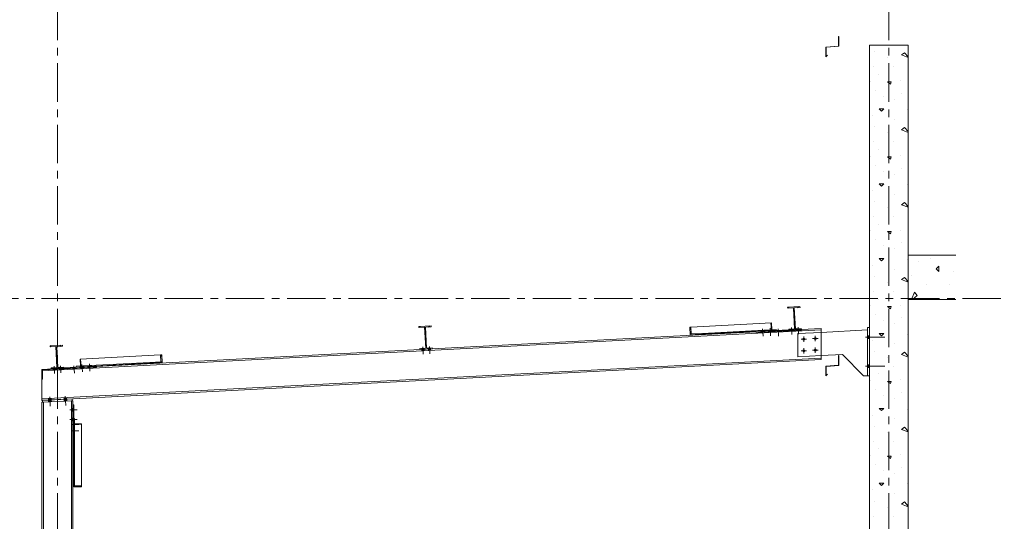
# Model space of a CAD drawing. Header units: millimetres. Extents: x 3 to 1173, y 5 to 825.
# Tile 19 of 22: x 662 to 865, y 582 to 686. Entities that reach past the tile are written whole.
import ezdxf

# ---------------------------------------------------------------- set-up
doc = ezdxf.new("R2010")
doc.units = ezdxf.units.MM
doc.linetypes.add('AXES', pattern=[12.7, 7.9375, -1.5875, 1.5875, -1.5875])
doc.linetypes.add('INTERROMPUX2', pattern=[9.525, 6.35, -3.175])
for name, color, linetype, lineweight in [('Boulon', 7, 'Continuous', 0), ('Classe 1', 7, 'Continuous', 0), ('Classe 2', 1, 'Continuous', 0), ('Classe 6', 2, 'Continuous', 0), ('Maillage', 1, 'Continuous', 0)]:
    doc.layers.add(name, color=color, linetype=linetype, lineweight=lineweight)

# ---------------------------------------------------------------- blocks, each defined once
blk = doc.blocks.new('*A8')
at = {"layer": 'Classe 6', "linetype": 'Continuous', "lineweight": 0}
for p, q in [((828.62, 613.68), (828.58, 613.68)), ((828.58, 613.68), (828.58, 613.68)), ((831.22, 615.15), (831.18, 615.15))]:
    blk.add_line(p, q, dxfattribs=at)
blk = doc.blocks.new('*A10')
at = {"layer": 'Classe 1', "linetype": 'Continuous', "lineweight": 0}
for p, q in [((838.66, 679.21), (838.66, 679.21)), ((844.24, 678.59), (844.86, 679.06)), ((845.58, 678.05), (844.24, 678.59)), ((844.86, 679.06), (845.58, 678.21)), ((841.3, 677.97), (841.3, 677.97)), ((838.35, 676.11), (838.35, 676.11)), ((839.44, 674.57), (839.44, 674.57)), ((842.54, 676.11), (842.54, 676.11)), ((837.74, 673.17), (837.74, 673.17)), ((842.07, 673.02), (841.3, 673.02)), ((841.3, 673.02), (841.92, 672.55)), ((841.92, 672.55), (842.07, 673.02)), ((844.08, 673.33), (844.08, 673.33)), ((838.82, 671.31), (838.82, 671.31)), ((844.24, 670.69), (844.24, 670.69)), ((840.52, 670.07), (840.52, 670.07)), ((842.84, 669.46), (842.84, 669.46)), ((840.52, 667.44), (839.59, 667.44)), ((839.59, 667.44), (840.06, 666.98)), ((840.06, 666.98), (840.52, 667.44)), ((845.48, 667.29), (845.48, 667.29)), ((838.2, 666.05), (838.2, 666.05)), ((842.84, 665.27), (842.84, 665.27)), ((838.66, 663.73), (838.66, 663.73)), ((841.3, 662.49), (841.3, 662.49)), ((844.24, 663.11), (844.86, 663.57)), ((845.58, 662.57), (844.24, 663.11)), ((844.86, 663.57), (845.58, 662.73)), ((838.35, 660.63), (838.35, 660.63)), ((842.54, 660.63), (842.54, 660.63)), ((839.44, 659.08), (839.44, 659.08)), ((837.74, 657.69), (837.74, 657.69)), ((842.07, 657.53), (841.3, 657.53)), ((841.3, 657.53), (841.92, 657.07)), ((841.92, 657.07), (842.07, 657.53)), ((844.08, 657.84), (844.08, 657.84)), ((838.82, 655.83), (838.82, 655.83)), ((840.52, 654.59), (840.52, 654.59)), ((842.84, 653.97), (842.84, 653.97)), ((844.24, 655.21), (844.24, 655.21)), ((840.52, 651.96), (839.59, 651.96)), ((839.59, 651.96), (840.06, 651.49)), ((840.06, 651.49), (840.52, 651.96)), ((838.2, 650.57), (838.2, 650.57)), ((845.48, 651.8), (845.48, 651.8)), ((838.66, 648.24), (838.66, 648.24)), ((842.84, 649.79), (842.84, 649.79)), ((844.24, 647.62), (844.86, 648.09)), ((844.86, 648.09), (845.58, 647.24)), ((841.3, 647), (841.3, 647)), ((845.58, 647.09), (844.24, 647.62)), ((838.35, 645.15), (838.35, 645.15)), ((842.54, 645.15), (842.54, 645.15)), ((837.74, 642.2), (837.74, 642.2)), ((839.44, 643.6), (839.44, 643.6)), ((842.07, 642.05), (841.3, 642.05)), ((841.3, 642.05), (841.92, 641.58)), ((841.92, 641.58), (842.07, 642.05)), ((844.08, 642.36), (844.08, 642.36)), ((838.82, 640.35), (838.82, 640.35)), ((844.24, 639.73), (844.24, 639.73)), ((840.52, 639.11), (840.52, 639.11)), ((842.84, 638.49), (842.84, 638.49)), ((840.52, 636.47), (839.59, 636.47)), ((839.59, 636.47), (840.06, 636.01)), ((840.06, 636.01), (840.52, 636.47)), ((845.48, 636.32), (845.48, 636.32)), ((838.2, 635.08), (838.2, 635.08)), ((842.84, 634.31), (842.84, 634.31)), ((838.66, 632.76), (838.66, 632.76)), ((841.3, 631.52), (841.3, 631.52)), ((844.24, 632.14), (844.86, 632.6)), ((845.58, 631.6), (844.24, 632.14)), ((844.86, 632.6), (845.58, 631.76)), ((838.35, 629.66), (838.35, 629.66)), ((842.54, 629.66), (842.54, 629.66)), ((839.44, 628.11), (839.44, 628.11)), ((837.74, 626.72), (837.74, 626.72)), ((842.07, 626.57), (841.3, 626.57)), ((841.3, 626.57), (841.92, 626.1)), ((841.92, 626.1), (842.07, 626.57)), ((844.08, 626.87), (844.08, 626.87)), ((838.82, 624.86), (838.82, 624.86)), ((840.52, 623.62), (840.52, 623.62)), ((844.24, 624.24), (844.24, 624.24)), ((842.84, 623), (842.84, 623)), ((838.2, 619.6), (838.2, 619.6)), ((840.52, 620.99), (839.59, 620.99)), ((839.59, 620.99), (840.06, 620.53)), ((840.06, 620.53), (840.52, 620.99)), ((845.48, 620.84), (845.48, 620.84)), ((838.66, 617.27), (838.66, 617.27)), ((842.84, 618.82), (842.84, 618.82)), ((841.3, 616.04), (841.3, 616.04)), ((844.24, 616.66), (844.86, 617.12)), ((845.58, 616.12), (844.24, 616.66)), ((844.86, 617.12), (845.58, 616.28)), ((838.35, 614.18), (838.35, 614.18)), ((842.54, 614.18), (842.54, 614.18)), ((837.74, 611.24), (837.74, 611.24)), ((839.44, 612.63), (839.44, 612.63)), ((844.08, 611.39), (844.08, 611.39)), ((838.82, 609.38), (838.82, 609.38)), ((842.07, 611.08), (841.3, 611.08)), ((841.3, 611.08), (841.92, 610.62)), ((841.92, 610.62), (842.07, 611.08)), ((840.52, 608.14), (840.52, 608.14)), ((842.84, 607.52), (842.84, 607.52)), ((844.24, 608.76), (844.24, 608.76)), ((840.52, 605.51), (839.59, 605.51)), ((839.59, 605.51), (840.06, 605.04)), ((840.06, 605.04), (840.52, 605.51)), ((845.48, 605.35), (845.48, 605.35)), ((838.2, 604.11), (838.2, 604.11)), ((842.84, 603.34), (842.84, 603.34)), ((838.66, 601.79), (838.66, 601.79)), ((844.24, 601.17), (844.86, 601.64)), ((845.58, 600.63), (844.24, 601.17)), ((844.86, 601.64), (845.58, 600.79)), ((841.3, 600.55), (841.3, 600.55)), ((838.35, 598.69), (838.35, 598.69)), ((839.44, 597.15), (839.44, 597.15)), ((842.54, 598.69), (842.54, 598.69)), ((837.74, 595.75), (837.74, 595.75)), ((842.07, 595.6), (841.3, 595.6)), ((841.3, 595.6), (841.92, 595.13)), ((841.92, 595.13), (842.07, 595.6)), ((844.08, 595.91), (844.08, 595.91)), ((838.82, 593.89), (838.82, 593.89)), ((844.24, 593.28), (844.24, 593.28)), ((840.52, 592.66), (840.52, 592.66)), ((842.84, 592.04), (842.84, 592.04)), ((840.52, 590.02), (839.59, 590.02)), ((839.59, 590.02), (840.06, 589.56)), ((840.06, 589.56), (840.52, 590.02)), ((845.48, 589.87), (845.48, 589.87)), ((838.2, 588.63), (838.2, 588.63)), ((842.84, 587.86), (842.84, 587.86)), ((838.66, 586.31), (838.66, 586.31)), ((841.3, 585.07), (841.3, 585.07)), ((844.24, 585.69), (844.86, 586.15)), ((845.58, 585.15), (844.24, 585.69)), ((844.86, 586.15), (845.58, 585.31)), ((838.35, 583.21), (838.35, 583.21)), ((842.54, 583.21), (842.54, 583.21))]:
    blk.add_line(p, q, dxfattribs=at)
blk = doc.blocks.new('*A11')
at = {"layer": 'Classe 2', "linetype": 'Continuous', "lineweight": 0}
for p, q in [((668.06, 618.21), (668.3, 618.48)), ((669.3, 617.46), (669.46, 617.64)), ((670.07, 618.32), (670.31, 618.58)), ((669.4, 615.45), (669.57, 615.63)), ((669.79, 613.75), (670.03, 614.01))]:
    blk.add_line(p, q, dxfattribs=at)
blk = doc.blocks.new('*A12')
at = {"layer": 'Classe 2', "linetype": 'Continuous', "lineweight": 0}
for p, q in [((820.66, 626.2), (820.89, 626.47)), ((820.66, 626.2), (820.66, 626.2)), ((821.89, 625.45), (822.05, 625.63)), ((822.66, 626.31), (822.9, 626.57)), ((821.99, 623.44), (822.16, 623.62)), ((822.38, 621.74), (822.62, 622.01))]:
    blk.add_line(p, q, dxfattribs=at)
blk = doc.blocks.new('*A13')
at = {"layer": 'Classe 2', "linetype": 'Continuous', "lineweight": 0}
for p, q in [((673.14, 590.69), (672.98, 590.53)), ((673.2, 589.49), (672.98, 589.28)), ((672.98, 589.28), (672.98, 589.28)), ((674.45, 589.49), (674.24, 589.28))]:
    blk.add_line(p, q, dxfattribs=at)
blk = doc.blocks.new('*A15')
at = {"layer": 'Classe 2', "linetype": 'Continuous', "lineweight": 0}
for p, q in [((800.68, 621.73), (800.41, 621.97)), ((800.48, 620.71), (800.48, 620.71)), ((800.48, 620.71), (800.48, 620.71)), ((801.73, 620.78), (801.57, 620.93)), ((802.99, 620.85), (802.82, 621))]:
    blk.add_line(p, q, dxfattribs=at)
blk = doc.blocks.new('*A18')
at = {"layer": 'Classe 2', "linetype": 'Continuous', "lineweight": 0}
for p, q in [((691.2, 616.22), (690.93, 616.46)), ((691.24, 614.99), (690.99, 615.21)), ((689.98, 614.93), (689.81, 615.08))]:
    blk.add_line(p, q, dxfattribs=at)
blk = doc.blocks.new('*A19')
at = {"layer": 'Classe 2', "linetype": 'Continuous', "lineweight": 0}
for p, q in [((667.55, 613.51), (667.43, 613.62)), ((669.12, 613.59), (669, 613.71)), ((670.7, 613.68), (670.57, 613.79)), ((666.5, 612.96), (666.38, 613.07))]:
    blk.add_line(p, q, dxfattribs=at)
blk = doc.blocks.new('*A20')
at = {"layer": 'Classe 1', "linetype": 'Continuous', "lineweight": 0}
for p, q in [((847.64, 635.97), (847.64, 635.97)), ((850.31, 636.5), (850.31, 636.5)), ((851.92, 634.9), (851.38, 634.37)), ((851.38, 634.37), (851.92, 633.83)), ((851.92, 633.83), (851.92, 634.9)), ((854.94, 633.83), (854.94, 633.83)), ((846.22, 632.94), (846.22, 632.94)), ((846.31, 628.02), (846.93, 629.56)), ((846.93, 629.56), (847.47, 628.85)), ((849.42, 631.16), (849.42, 631.16)), ((854.23, 631.16), (854.23, 631.16)), ((847.47, 628.85), (846.5, 628.02)), ((851.74, 628.14), (851.74, 628.14))]:
    blk.add_line(p, q, dxfattribs=at)
blk = doc.blocks.new('*A21')
at = {"layer": 'Classe 6', "linetype": 'Continuous', "lineweight": 0}
for p, q in [((831.22, 681.15), (831.18, 681.15)), ((828.62, 679.68), (828.58, 679.68)), ((828.58, 679.68), (828.58, 679.68))]:
    blk.add_line(p, q, dxfattribs=at)
blk = doc.blocks.new('*A22')
at = {"layer": 'Classe 2', "linetype": 'Continuous', "lineweight": 0}
for p, q in [((744.36, 622.21), (744.6, 622.47)), ((745.59, 621.45), (745.76, 621.64)), ((746.37, 622.31), (746.61, 622.58)), ((745.7, 619.44), (745.86, 619.63)), ((746.08, 617.74), (746.32, 618.01))]:
    blk.add_line(p, q, dxfattribs=at)
blk = doc.blocks.new('*A350')
at = {"layer": 'Maillage', "linetype": 'AXES', "lineweight": 0}
blk.add_line((640.9, 628.22), (865.48, 628.22), dxfattribs=at)
blk = doc.blocks.new('*A353')
at = {"layer": 'Maillage', "linetype": 'AXES', "lineweight": 0}
blk.add_line((669.58, 478.43), (669.58, 718.22), dxfattribs=at)
blk = doc.blocks.new('*A354')
at = {"layer": 'Maillage', "linetype": 'AXES', "lineweight": 0}
blk.add_line((841.58, 478.43), (841.58, 718.22), dxfattribs=at)
blk = doc.blocks.new('*A355')
at = {"layer": 'Classe 6', "linetype": 'Continuous', "lineweight": 0}
for p, q in [((831.18, 614.42), (831.18, 616.42)), ((831.18, 616.42), (831.22, 616.42)), ((831.22, 616.42), (831.22, 614.38)), ((828.58, 614.22), (831.18, 614.42)), ((828.58, 612.22), (828.58, 614.22)), ((831.22, 614.38), (828.62, 614.18)), ((828.62, 614.18), (828.62, 612.31)), ((828.92, 612.56), (828.58, 612.22)), ((828.62, 612.31), (828.89, 612.58)), ((828.89, 612.58), (828.92, 612.56))]:
    blk.add_line(p, q, dxfattribs=at)
blk = doc.blocks.new('*A357')
at = {"layer": 'Classe 1', "linetype": 'Continuous', "lineweight": 0}
for p, q in [((837.58, 500.22), (837.58, 680.62)), ((837.58, 680.62), (845.58, 680.62)), ((845.58, 680.62), (845.58, 500.22))]:
    blk.add_line(p, q, dxfattribs=at)
blk = doc.blocks.new('*A358')
at = {"layer": 'Classe 2', "linetype": 'Continuous', "lineweight": 0}
for p, q in [((668.05, 618.46), (670.61, 618.6)), ((668.06, 618.21), (668.05, 618.46)), ((669.25, 618.27), (668.06, 618.21)), ((669.48, 613.98), (669.25, 618.27)), ((670.62, 618.35), (669.43, 618.28)), ((669.43, 618.28), (669.66, 613.99)), ((670.61, 618.6), (670.62, 618.35)), ((668.29, 613.92), (669.48, 613.98)), ((668.3, 613.67), (668.29, 613.92)), ((670.86, 613.8), (668.3, 613.67)), ((669.66, 613.99), (670.85, 614.06)), ((670.85, 614.06), (670.86, 613.8))]:
    blk.add_line(p, q, dxfattribs=at)
blk = doc.blocks.new('*A359')
at = {"layer": 'Classe 2', "linetype": 'Continuous', "lineweight": 0}
for p, q in [((820.64, 626.46), (823.2, 626.59)), ((820.66, 626.2), (820.64, 626.46)), ((821.85, 626.27), (820.66, 626.2)), ((822.07, 621.98), (821.85, 626.27)), ((823.21, 626.34), (822.02, 626.28)), ((822.02, 626.28), (822.25, 621.99)), ((823.2, 626.59), (823.21, 626.34)), ((820.88, 621.91), (822.07, 621.98)), ((820.89, 621.66), (820.88, 621.91)), ((823.45, 621.8), (820.89, 621.66)), ((822.25, 621.99), (823.44, 622.05)), ((823.44, 622.05), (823.45, 621.8))]:
    blk.add_line(p, q, dxfattribs=at)
blk = doc.blocks.new('*A360')
at = {"layer": 'Classe 2', "linetype": 'Continuous', "lineweight": 0}
for p, q in [((672.98, 603.41), (673.14, 603.41)), ((673.14, 603.41), (673.14, 591.42)), ((673.14, 602.33), (674.58, 602.33)), ((674.58, 602.33), (674.58, 589.49)), ((672.98, 600.74), (672.98, 591.42)), ((672.98, 589.28), (672.98, 591.42)), ((673.14, 591.42), (672.98, 591.42)), ((673.14, 589.49), (673.14, 591.42)), ((674.58, 589.28), (672.98, 589.28)), ((674.58, 589.49), (673.14, 589.49)), ((674.58, 589.28), (674.58, 589.49))]:
    blk.add_line(p, q, dxfattribs=at)
at = {"layer": 'Classe 2', "linetype": 'INTERROMPUX2', "lineweight": 0}
for p, q in [((672.98, 603.41), (672.98, 600.74)), ((672.98, 602.22), (674.58, 602.22)), ((672.98, 591.42), (672.98, 589.28)), ((673.14, 591.42), (673.14, 589.49)), ((674.58, 589.49), (674.58, 589.28))]:
    blk.add_line(p, q, dxfattribs=at)
blk = doc.blocks.new('*A362')
at = {"layer": 'Classe 2', "linetype": 'INTERROMPUX2', "lineweight": 0}
for p, q in [((800.65, 622.32), (800.39, 622.31)), ((817.28, 621.59), (817.19, 623.19)), ((800.48, 620.71), (803.01, 620.85)), ((803.01, 621.01), (800.72, 620.89))]:
    blk.add_line(p, q, dxfattribs=at)
at = {"layer": 'Classe 2', "linetype": 'Continuous', "lineweight": 0}
for p, q in [((800.65, 622.32), (800.39, 622.31)), ((800.48, 620.71), (800.39, 622.31)), ((817.29, 623.2), (800.65, 622.32)), ((800.72, 620.89), (800.65, 622.32)), ((818.28, 621.81), (803.01, 621.01)), ((818.28, 621.65), (803.01, 620.85)), ((817.37, 621.76), (817.29, 623.2)), ((818.28, 621.81), (818.28, 621.65)), ((803.01, 620.85), (800.48, 620.71)), ((803.01, 621.01), (800.72, 620.89)), ((803.01, 620.85), (803.01, 621.01))]:
    blk.add_line(p, q, dxfattribs=at)
blk = doc.blocks.new('*A365')
at = {"layer": 'Classe 2', "linetype": 'Continuous', "lineweight": 0}
for p, q in [((674.28, 615.71), (690.92, 616.58)), ((674.35, 614.27), (674.28, 615.71)), ((690.92, 616.58), (691.18, 616.59)), ((690.92, 616.58), (691, 615.14)), ((691.26, 614.99), (691.18, 616.59)), ((673.45, 614.22), (688.72, 615.02)), ((673.45, 614.06), (688.72, 614.86)), ((673.45, 614.06), (673.45, 614.22)), ((691, 615.14), (688.72, 615.02)), ((688.72, 615.02), (688.72, 614.86)), ((688.72, 614.86), (691.26, 614.99))]:
    blk.add_line(p, q, dxfattribs=at)
at = {"layer": 'Classe 2', "linetype": 'INTERROMPUX2', "lineweight": 0}
for p, q in [((674.46, 614.11), (674.38, 615.71)), ((690.92, 616.58), (691.18, 616.59)), ((688.72, 615.02), (691, 615.14)), ((688.72, 614.86), (691.26, 614.99))]:
    blk.add_line(p, q, dxfattribs=at)
blk = doc.blocks.new('*A366')
at = {"layer": 'Classe 2', "linetype": 'INTERROMPUX2', "lineweight": 0}
for p, q in [((670.97, 613.81), (666.38, 613.57)), ((666.38, 613.57), (666.38, 611.57)), ((670.98, 613.69), (666.5, 613.46)), ((666.5, 613.46), (666.5, 611.57)), ((670.98, 613.69), (670.97, 613.81)), ((666.38, 611.57), (666.5, 611.57))]:
    blk.add_line(p, q, dxfattribs=at)
at = {"layer": 'Classe 2', "linetype": 'Continuous', "lineweight": 0}
for p, q in [((670.97, 613.81), (666.38, 613.57)), ((666.38, 613.57), (666.38, 611.57)), ((666.5, 613.46), (670.98, 613.69)), ((666.5, 611.57), (666.5, 613.46)), ((670.98, 613.69), (670.97, 613.81)), ((666.38, 611.57), (666.5, 611.57))]:
    blk.add_line(p, q, dxfattribs=at)
blk = doc.blocks.new('*A367')
at = {"layer": 'Boulon'}
for points in [[(668.66, 613.69), (668.65, 613.94), (669.13, 613.97), (669.14, 613.71)], [(668.67, 613.57), (668.66, 613.69), (669.14, 613.71), (669.15, 613.59)], [(670.02, 613.76), (670.01, 614.01), (670.49, 614.04), (670.5, 613.79)], [(670.03, 613.64), (670.02, 613.76), (670.5, 613.79), (670.51, 613.67)]]:
    blk.add_hatch(color=256, dxfattribs=at).paths.add_polyline_path(points, flags=17)
at = {"layer": 'Boulon', "linetype": 'Continuous', "lineweight": 0}
for p, q in [((668.65, 613.94), (668.66, 613.69)), ((668.66, 613.69), (668.67, 613.57)), ((668.87, 614.25), (668.95, 612.75)), ((669.13, 613.97), (669.14, 613.71)), ((669.14, 613.71), (669.15, 613.59)), ((670.01, 614.01), (670.02, 613.76)), ((670.02, 613.76), (670.03, 613.64)), ((670.23, 614.32), (670.31, 612.83)), ((670.49, 614.04), (670.5, 613.79)), ((670.5, 613.79), (670.51, 613.67))]:
    blk.add_line(p, q, dxfattribs=at)
blk = doc.blocks.new('*A368')
at = {"layer": 'Classe 1', "linetype": 'Continuous', "lineweight": 0}
for p, q in [((845.58, 637.22), (855.48, 637.22)), ((845.58, 628.02), (845.58, 637.22)), ((855.48, 628.02), (845.58, 628.02))]:
    blk.add_line(p, q, dxfattribs=at)
blk = doc.blocks.new('*A369')
at = {"layer": 'Classe 2', "linetype": 'Continuous', "lineweight": 0}
for p, q in [((666.5, 613.28), (827.58, 621.72)), ((827.58, 622.01), (823.53, 621.8)), ((827.58, 622.01), (827.58, 621.72)), ((827.58, 615.9), (827.58, 621.72)), ((814.11, 621.31), (747.15, 617.8)), ((677.64, 614.16), (744.6, 617.67)), ((666.38, 607.46), (827.58, 615.9)), ((666.38, 607.16), (827.58, 615.6)), ((827.58, 615.9), (827.58, 615.6)), ((666.38, 611.57), (666.38, 607.16))]:
    blk.add_line(p, q, dxfattribs=at)
at = {"layer": 'Classe 2', "linetype": 'INTERROMPUX2', "lineweight": 0}
for p, q in [((823.53, 621.8), (814.11, 621.31)), ((747.15, 617.8), (744.6, 617.67)), ((666.38, 613.57), (677.64, 614.16)), ((666.38, 611.57), (666.38, 613.57)), ((666.38, 613.27), (666.5, 613.28))]:
    blk.add_line(p, q, dxfattribs=at)
blk = doc.blocks.new('*A370')
at = {"layer": 'Classe 2', "linetype": 'Continuous', "lineweight": 0}
for p, q in [((837.18, 621.72), (827.58, 621.21)), ((831.98, 616.64), (827.58, 616.41)), ((831.98, 616.64), (836.38, 612.22)), ((836.38, 612.22), (837.18, 612.22))]:
    blk.add_line(p, q, dxfattribs=at)
at = {"layer": 'Classe 2', "linetype": 'INTERROMPUX2', "lineweight": 0}
for p, q in [((837.18, 612.22), (837.18, 621.72)), ((827.58, 621.21), (822.78, 620.96)), ((822.78, 620.96), (822.78, 616.15)), ((822.78, 616.15), (827.58, 616.41))]:
    blk.add_line(p, q, dxfattribs=at)
blk = doc.blocks.new('*A371')
at = {"layer": 'Classe 2', "linetype": 'Continuous', "lineweight": 0}
for p, q in [((837.58, 622.22), (837.18, 622.22)), ((837.18, 622.22), (837.18, 612.22)), ((837.18, 612.22), (837.58, 612.22))]:
    blk.add_line(p, q, dxfattribs=at)
at = {"layer": 'Classe 2', "linetype": 'INTERROMPUX2', "lineweight": 0}
blk.add_line((837.58, 622.22), (837.58, 612.22), dxfattribs=at)
blk = doc.blocks.new('*A372')
at = {"layer": 'Boulon'}
blk.add_hatch(color=256, dxfattribs=at).paths.add_polyline_path([(823.7, 617.43), (823.7, 617.45), (823.7, 617.46), (823.71, 617.47), (823.71, 617.49), (823.71, 617.5), (823.72, 617.51), (823.72, 617.53), (823.73, 617.54), (823.73, 617.55), (823.74, 617.56), (823.75, 617.57), (823.76, 617.59), (823.76, 617.6), (823.77, 617.61), (823.78, 617.62), (823.79, 617.63), (823.8, 617.64), (823.81, 617.64), (823.82, 617.65), (823.84, 617.66), (823.85, 617.67), (823.86, 617.67), (823.87, 617.68), (823.89, 617.68), (823.9, 617.69), (823.91, 617.69), (823.93, 617.69), (823.94, 617.7), (823.95, 617.7), (823.97, 617.7), (823.98, 617.7), (823.99, 617.7), (824.01, 617.7), (824.02, 617.7), (824.03, 617.69), (824.05, 617.69), (824.06, 617.69), (824.07, 617.68), (824.09, 617.68), (824.1, 617.67), (824.11, 617.67), (824.12, 617.66), (824.14, 617.65), (824.15, 617.64), (824.16, 617.64), (824.17, 617.63), (824.18, 617.62), (824.19, 617.61), (824.2, 617.6), (824.21, 617.59), (824.21, 617.57), (824.22, 617.56), (824.23, 617.55), (824.23, 617.54), (824.24, 617.53), (824.24, 617.51), (824.25, 617.5), (824.25, 617.49), (824.25, 617.47), (824.26, 617.46), (824.26, 617.45), (824.26, 617.43), (824.26, 617.42), (824.26, 617.4), (824.26, 617.39), (824.26, 617.38), (824.25, 617.36), (824.25, 617.35), (824.25, 617.34), (824.24, 617.32), (824.24, 617.31), (824.23, 617.3), (824.23, 617.29), (824.22, 617.27), (824.21, 617.26), (824.21, 617.25), (824.2, 617.24), (824.19, 617.23), (824.18, 617.22), (824.17, 617.21), (824.16, 617.2), (824.15, 617.19), (824.14, 617.19), (824.12, 617.18), (824.11, 617.17), (824.1, 617.17), (824.09, 617.16), (824.07, 617.16), (824.06, 617.15), (824.05, 617.15), (824.03, 617.14), (824.02, 617.14), (824.01, 617.14), (823.99, 617.14), (823.98, 617.14), (823.97, 617.14), (823.95, 617.14), (823.94, 617.14), (823.93, 617.14), (823.91, 617.15), (823.9, 617.15), (823.89, 617.16), (823.87, 617.16), (823.86, 617.17), (823.85, 617.17), (823.84, 617.18), (823.82, 617.19), (823.81, 617.19), (823.8, 617.2), (823.79, 617.21), (823.78, 617.22), (823.77, 617.23), (823.76, 617.24), (823.76, 617.25), (823.75, 617.26), (823.74, 617.27), (823.73, 617.29), (823.73, 617.3), (823.72, 617.31), (823.72, 617.32), (823.71, 617.34), (823.71, 617.35), (823.71, 617.36), (823.7, 617.38), (823.7, 617.39), (823.7, 617.4), (823.7, 617.42)], flags=17)
at = {"layer": 'Boulon', "linetype": 'Continuous', "lineweight": 0}
for p, q in [((823.42, 617.42), (824.54, 617.42)), ((823.98, 616.86), (823.98, 617.98))]:
    blk.add_line(p, q, dxfattribs=at)
blk = doc.blocks.new('*A373')
at = {"layer": 'Boulon'}
blk.add_hatch(color=256, dxfattribs=at).paths.add_polyline_path([(826.1, 617.56), (826.1, 617.57), (826.1, 617.59), (826.11, 617.6), (826.11, 617.61), (826.11, 617.63), (826.12, 617.64), (826.12, 617.65), (826.13, 617.66), (826.13, 617.68), (826.14, 617.69), (826.15, 617.7), (826.16, 617.71), (826.16, 617.72), (826.17, 617.73), (826.18, 617.74), (826.19, 617.75), (826.2, 617.76), (826.21, 617.77), (826.22, 617.78), (826.24, 617.78), (826.25, 617.79), (826.26, 617.8), (826.27, 617.8), (826.29, 617.81), (826.3, 617.81), (826.31, 617.82), (826.33, 617.82), (826.34, 617.82), (826.35, 617.82), (826.37, 617.82), (826.38, 617.82), (826.39, 617.82), (826.41, 617.82), (826.42, 617.82), (826.43, 617.82), (826.45, 617.82), (826.46, 617.81), (826.47, 617.81), (826.49, 617.8), (826.5, 617.8), (826.51, 617.79), (826.52, 617.78), (826.54, 617.78), (826.55, 617.77), (826.56, 617.76), (826.57, 617.75), (826.58, 617.74), (826.59, 617.73), (826.6, 617.72), (826.61, 617.71), (826.61, 617.7), (826.62, 617.69), (826.63, 617.68), (826.63, 617.66), (826.64, 617.65), (826.64, 617.64), (826.65, 617.63), (826.65, 617.61), (826.65, 617.6), (826.66, 617.59), (826.66, 617.57), (826.66, 617.56), (826.66, 617.54), (826.66, 617.53), (826.66, 617.52), (826.66, 617.5), (826.65, 617.49), (826.65, 617.48), (826.65, 617.46), (826.64, 617.45), (826.64, 617.44), (826.63, 617.42), (826.63, 617.41), (826.62, 617.4), (826.61, 617.39), (826.61, 617.38), (826.6, 617.37), (826.59, 617.36), (826.58, 617.35), (826.57, 617.34), (826.56, 617.33), (826.55, 617.32), (826.54, 617.31), (826.52, 617.3), (826.51, 617.3), (826.5, 617.29), (826.49, 617.29), (826.47, 617.28), (826.46, 617.28), (826.45, 617.27), (826.43, 617.27), (826.42, 617.27), (826.41, 617.27), (826.39, 617.26), (826.38, 617.26), (826.37, 617.26), (826.35, 617.27), (826.34, 617.27), (826.33, 617.27), (826.31, 617.27), (826.3, 617.28), (826.29, 617.28), (826.27, 617.29), (826.26, 617.29), (826.25, 617.3), (826.24, 617.3), (826.22, 617.31), (826.21, 617.32), (826.2, 617.33), (826.19, 617.34), (826.18, 617.35), (826.17, 617.36), (826.16, 617.37), (826.16, 617.38), (826.15, 617.39), (826.14, 617.4), (826.13, 617.41), (826.13, 617.42), (826.12, 617.44), (826.12, 617.45), (826.11, 617.46), (826.11, 617.48), (826.11, 617.49), (826.1, 617.5), (826.1, 617.52), (826.1, 617.53), (826.1, 617.54)], flags=17)
at = {"layer": 'Boulon', "linetype": 'Continuous', "lineweight": 0}
for p, q in [((825.82, 617.54), (826.94, 617.54)), ((826.38, 616.98), (826.38, 618.1))]:
    blk.add_line(p, q, dxfattribs=at)
blk = doc.blocks.new('*A374')
at = {"layer": 'Boulon'}
blk.add_hatch(color=256, dxfattribs=at).paths.add_polyline_path([(826.66, 619.93), (826.66, 619.92), (826.66, 619.91), (826.65, 619.89), (826.65, 619.88), (826.65, 619.87), (826.64, 619.85), (826.64, 619.84), (826.63, 619.83), (826.63, 619.82), (826.62, 619.8), (826.61, 619.79), (826.61, 619.78), (826.6, 619.77), (826.59, 619.76), (826.58, 619.75), (826.57, 619.74), (826.56, 619.73), (826.55, 619.72), (826.54, 619.71), (826.52, 619.71), (826.51, 619.7), (826.5, 619.69), (826.49, 619.69), (826.47, 619.68), (826.46, 619.68), (826.45, 619.68), (826.43, 619.67), (826.42, 619.67), (826.41, 619.67), (826.39, 619.67), (826.38, 619.67), (826.37, 619.67), (826.35, 619.67), (826.34, 619.67), (826.33, 619.67), (826.31, 619.68), (826.3, 619.68), (826.29, 619.68), (826.27, 619.69), (826.26, 619.69), (826.25, 619.7), (826.24, 619.71), (826.22, 619.71), (826.21, 619.72), (826.2, 619.73), (826.19, 619.74), (826.18, 619.75), (826.17, 619.76), (826.16, 619.77), (826.16, 619.78), (826.15, 619.79), (826.14, 619.8), (826.13, 619.82), (826.13, 619.83), (826.12, 619.84), (826.12, 619.85), (826.11, 619.87), (826.11, 619.88), (826.11, 619.89), (826.1, 619.91), (826.1, 619.92), (826.1, 619.93), (826.1, 619.95), (826.1, 619.96), (826.1, 619.98), (826.1, 619.99), (826.11, 620), (826.11, 620.02), (826.11, 620.03), (826.12, 620.04), (826.12, 620.05), (826.13, 620.07), (826.13, 620.08), (826.14, 620.09), (826.15, 620.1), (826.16, 620.11), (826.16, 620.13), (826.17, 620.14), (826.18, 620.15), (826.19, 620.16), (826.2, 620.16), (826.21, 620.17), (826.22, 620.18), (826.24, 620.19), (826.25, 620.19), (826.26, 620.2), (826.27, 620.21), (826.29, 620.21), (826.3, 620.22), (826.31, 620.22), (826.33, 620.22), (826.34, 620.22), (826.35, 620.23), (826.37, 620.23), (826.38, 620.23), (826.39, 620.23), (826.41, 620.23), (826.42, 620.22), (826.43, 620.22), (826.45, 620.22), (826.46, 620.22), (826.47, 620.21), (826.49, 620.21), (826.5, 620.2), (826.51, 620.19), (826.52, 620.19), (826.54, 620.18), (826.55, 620.17), (826.56, 620.16), (826.57, 620.16), (826.58, 620.15), (826.59, 620.14), (826.6, 620.13), (826.61, 620.11), (826.61, 620.1), (826.62, 620.09), (826.63, 620.08), (826.63, 620.07), (826.64, 620.05), (826.64, 620.04), (826.65, 620.03), (826.65, 620.02), (826.65, 620), (826.66, 619.99), (826.66, 619.98), (826.66, 619.96), (826.66, 619.95)], flags=17)
at = {"layer": 'Boulon', "linetype": 'Continuous', "lineweight": 0}
for p, q in [((826.94, 619.95), (825.82, 619.95)), ((826.38, 620.51), (826.38, 619.39))]:
    blk.add_line(p, q, dxfattribs=at)
blk = doc.blocks.new('*A375')
at = {"layer": 'Boulon'}
blk.add_hatch(color=256, dxfattribs=at).paths.add_polyline_path([(824.26, 619.81), (824.26, 619.79), (824.26, 619.78), (824.25, 619.77), (824.25, 619.75), (824.25, 619.74), (824.24, 619.73), (824.24, 619.71), (824.23, 619.7), (824.23, 619.69), (824.22, 619.68), (824.21, 619.67), (824.21, 619.66), (824.2, 619.64), (824.19, 619.63), (824.18, 619.62), (824.17, 619.61), (824.16, 619.61), (824.15, 619.6), (824.14, 619.59), (824.12, 619.58), (824.11, 619.58), (824.1, 619.57), (824.09, 619.56), (824.07, 619.56), (824.06, 619.55), (824.05, 619.55), (824.03, 619.55), (824.02, 619.55), (824.01, 619.54), (823.99, 619.54), (823.98, 619.54), (823.97, 619.54), (823.95, 619.54), (823.94, 619.55), (823.93, 619.55), (823.91, 619.55), (823.9, 619.55), (823.89, 619.56), (823.87, 619.56), (823.86, 619.57), (823.85, 619.58), (823.84, 619.58), (823.82, 619.59), (823.81, 619.6), (823.8, 619.61), (823.79, 619.61), (823.78, 619.62), (823.77, 619.63), (823.76, 619.64), (823.76, 619.66), (823.75, 619.67), (823.74, 619.68), (823.73, 619.69), (823.73, 619.7), (823.72, 619.71), (823.72, 619.73), (823.71, 619.74), (823.71, 619.75), (823.71, 619.77), (823.7, 619.78), (823.7, 619.79), (823.7, 619.81), (823.7, 619.82), (823.7, 619.84), (823.7, 619.85), (823.7, 619.86), (823.71, 619.88), (823.71, 619.89), (823.71, 619.9), (823.72, 619.92), (823.72, 619.93), (823.73, 619.94), (823.73, 619.95), (823.74, 619.97), (823.75, 619.98), (823.76, 619.99), (823.76, 620), (823.77, 620.01), (823.78, 620.02), (823.79, 620.03), (823.8, 620.04), (823.81, 620.05), (823.82, 620.05), (823.84, 620.06), (823.85, 620.07), (823.86, 620.08), (823.87, 620.08), (823.89, 620.09), (823.9, 620.09), (823.91, 620.09), (823.93, 620.1), (823.94, 620.1), (823.95, 620.1), (823.97, 620.1), (823.98, 620.1), (823.99, 620.1), (824.01, 620.1), (824.02, 620.1), (824.03, 620.1), (824.05, 620.09), (824.06, 620.09), (824.07, 620.09), (824.09, 620.08), (824.1, 620.08), (824.11, 620.07), (824.12, 620.06), (824.14, 620.05), (824.15, 620.05), (824.16, 620.04), (824.17, 620.03), (824.18, 620.02), (824.19, 620.01), (824.2, 620), (824.21, 619.99), (824.21, 619.98), (824.22, 619.97), (824.23, 619.95), (824.23, 619.94), (824.24, 619.93), (824.24, 619.92), (824.25, 619.9), (824.25, 619.89), (824.25, 619.88), (824.26, 619.86), (824.26, 619.85), (824.26, 619.84), (824.26, 619.82)], flags=17)
at = {"layer": 'Boulon', "linetype": 'Continuous', "lineweight": 0}
for p, q in [((824.54, 619.82), (823.42, 619.82)), ((823.98, 620.38), (823.98, 619.26))]:
    blk.add_line(p, q, dxfattribs=at)
blk = doc.blocks.new('*A376')
at = {"layer": 'Boulon'}
for points in [[(744.96, 617.69), (744.94, 617.94), (745.42, 617.96), (745.44, 617.71)], [(744.96, 617.69), (744.94, 617.94), (745.42, 617.96), (745.44, 617.71)], [(744.97, 617.39), (744.96, 617.69), (745.44, 617.71), (745.45, 617.41)], [(744.97, 617.39), (744.96, 617.69), (745.44, 617.71), (745.45, 617.41)], [(746.32, 617.76), (746.3, 618.01), (746.78, 618.03), (746.79, 617.78)], [(746.32, 617.76), (746.3, 618.01), (746.78, 618.03), (746.79, 617.78)], [(746.33, 617.46), (746.32, 617.76), (746.79, 617.78), (746.81, 617.49)], [(746.33, 617.46), (746.32, 617.76), (746.79, 617.78), (746.81, 617.49)]]:
    blk.add_hatch(color=256, dxfattribs=at).paths.add_polyline_path(points, flags=17)
at = {"layer": 'Boulon', "linetype": 'Continuous', "lineweight": 0}
for p, q in [((744.94, 617.94), (744.96, 617.69)), ((744.94, 617.94), (744.96, 617.69)), ((744.96, 617.69), (744.97, 617.39)), ((744.96, 617.69), (744.97, 617.39)), ((745.17, 618.25), (745.25, 616.75)), ((745.17, 618.25), (745.25, 616.75)), ((745.42, 617.96), (745.44, 617.71)), ((745.42, 617.96), (745.44, 617.71)), ((745.44, 617.71), (745.45, 617.41)), ((745.44, 617.71), (745.45, 617.41)), ((746.3, 618.01), (746.32, 617.76)), ((746.3, 618.01), (746.32, 617.76)), ((746.32, 617.76), (746.33, 617.46)), ((746.32, 617.76), (746.33, 617.46)), ((746.53, 618.32), (746.6, 616.82)), ((746.53, 618.32), (746.6, 616.82)), ((746.78, 618.03), (746.79, 617.78)), ((746.78, 618.03), (746.79, 617.78)), ((746.79, 617.78), (746.81, 617.49)), ((746.79, 617.78), (746.81, 617.49))]:
    blk.add_line(p, q, dxfattribs=at)
blk = doc.blocks.new('*A377')
at = {"layer": 'Boulon'}
for points in [[(837.58, 619.94), (837.18, 619.94), (837.18, 620.5), (837.58, 620.5)], [(837.58, 613.94), (837.18, 613.94), (837.18, 614.5), (837.58, 614.5)]]:
    blk.add_hatch(color=256, dxfattribs=at).paths.add_polyline_path(points, flags=17)
at = {"layer": 'Boulon', "linetype": 'Continuous', "lineweight": 0}
for p, q in [((836.75, 620.22), (840.75, 620.22)), ((837.18, 620.5), (837.58, 620.5)), ((837.18, 619.94), (837.58, 619.94)), ((836.75, 614.22), (840.75, 614.22)), ((837.18, 614.5), (837.58, 614.5)), ((837.18, 613.94), (837.58, 613.94))]:
    blk.add_line(p, q, dxfattribs=at)
at = {"layer": 'Boulon', "linetype": 'INTERROMPUX2', "lineweight": 0}
for p, q in [((836.75, 620.22), (840.75, 620.22)), ((837.18, 620.5), (837.58, 620.5)), ((837.18, 619.94), (837.58, 619.94)), ((836.75, 614.22), (840.75, 614.22)), ((837.18, 614.5), (837.58, 614.5)), ((837.18, 613.94), (837.58, 613.94))]:
    blk.add_line(p, q, dxfattribs=at)
blk = doc.blocks.new('*A378')
at = {"layer": 'Boulon'}
for points in [[(818.97, 621.66), (818.98, 621.46), (818.5, 621.44), (818.49, 621.64)], [(818.97, 621.66), (818.98, 621.46), (818.5, 621.44), (818.49, 621.64)], [(818.97, 621.56), (818.99, 621.27), (818.51, 621.24), (818.49, 621.54)], [(818.97, 621.56), (818.99, 621.27), (818.51, 621.24), (818.49, 621.54)]]:
    blk.add_hatch(color=256, dxfattribs=at).paths.add_polyline_path(points, flags=17)
at = {"layer": 'Boulon', "linetype": 'Continuous', "lineweight": 0}
for p, q in [((818.49, 621.64), (818.5, 621.44)), ((818.49, 621.64), (818.5, 621.44)), ((818.49, 621.54), (818.51, 621.24)), ((818.49, 621.54), (818.51, 621.24)), ((818.71, 621.95), (818.79, 620.45)), ((818.71, 621.95), (818.79, 620.45)), ((818.97, 621.66), (818.98, 621.46)), ((818.97, 621.66), (818.98, 621.46)), ((818.97, 621.56), (818.99, 621.27)), ((818.97, 621.56), (818.99, 621.27))]:
    blk.add_line(p, q, dxfattribs=at)
blk = doc.blocks.new('*A379')
at = {"layer": 'Classe 2', "linetype": 'Continuous', "lineweight": 0}
for p, q in [((820.89, 621.76), (814.1, 621.41)), ((814.1, 621.41), (814.11, 621.21)), ((814.11, 621.21), (823.53, 621.7)), ((815.37, 621.27), (815.36, 621.47)), ((823.52, 621.9), (823.44, 621.9)), ((823.52, 621.9), (823.53, 621.7))]:
    blk.add_line(p, q, dxfattribs=at)
at = {"layer": 'Classe 2', "linetype": 'INTERROMPUX2', "lineweight": 0}
for p, q in [((817.54, 621.39), (817.53, 621.59)), ((823.44, 621.9), (820.89, 621.76))]:
    blk.add_line(p, q, dxfattribs=at)
blk = doc.blocks.new('*A380')
at = {"layer": 'Boulon'}
for points in [[(821.25, 621.68), (821.24, 621.93), (821.72, 621.96), (821.73, 621.71)], [(821.25, 621.68), (821.24, 621.93), (821.72, 621.96), (821.73, 621.71)], [(821.26, 621.58), (821.25, 621.78), (821.73, 621.81), (821.74, 621.61)], [(821.26, 621.58), (821.25, 621.78), (821.73, 621.81), (821.74, 621.61)], [(821.27, 621.39), (821.25, 621.68), (821.73, 621.71), (821.75, 621.41)], [(821.27, 621.39), (821.25, 621.68), (821.73, 621.71), (821.75, 621.41)], [(822.61, 621.75), (822.6, 622), (823.08, 622.03), (823.09, 621.78)], [(822.61, 621.75), (822.6, 622), (823.08, 622.03), (823.09, 621.78)], [(822.62, 621.65), (822.61, 621.85), (823.08, 621.88), (823.1, 621.68)], [(822.62, 621.65), (822.61, 621.85), (823.08, 621.88), (823.1, 621.68)], [(822.63, 621.46), (822.61, 621.75), (823.09, 621.78), (823.11, 621.48)], [(822.63, 621.46), (822.61, 621.75), (823.09, 621.78), (823.11, 621.48)]]:
    blk.add_hatch(color=256, dxfattribs=at).paths.add_polyline_path(points, flags=17)
at = {"layer": 'Boulon', "linetype": 'Continuous', "lineweight": 0}
for p, q in [((821.24, 621.93), (821.25, 621.68)), ((821.24, 621.93), (821.25, 621.68)), ((821.25, 621.78), (821.26, 621.58)), ((821.25, 621.78), (821.26, 621.58)), ((821.25, 621.68), (821.27, 621.39)), ((821.25, 621.68), (821.27, 621.39)), ((821.46, 622.25), (821.54, 620.75)), ((821.46, 622.25), (821.54, 620.75)), ((821.72, 621.96), (821.73, 621.71)), ((821.72, 621.96), (821.73, 621.71)), ((821.73, 621.81), (821.74, 621.61)), ((821.73, 621.81), (821.74, 621.61)), ((821.73, 621.71), (821.75, 621.41)), ((821.73, 621.71), (821.75, 621.41)), ((822.6, 622), (822.61, 621.75)), ((822.6, 622), (822.61, 621.75)), ((822.61, 621.85), (822.62, 621.65)), ((822.61, 621.85), (822.62, 621.65)), ((822.61, 621.75), (822.63, 621.46)), ((822.61, 621.75), (822.63, 621.46)), ((822.82, 622.32), (822.9, 620.82)), ((822.82, 622.32), (822.9, 620.82)), ((823.08, 622.03), (823.09, 621.78)), ((823.08, 622.03), (823.09, 621.78)), ((823.08, 621.88), (823.1, 621.68)), ((823.08, 621.88), (823.1, 621.68)), ((823.09, 621.78), (823.11, 621.48)), ((823.09, 621.78), (823.11, 621.48))]:
    blk.add_line(p, q, dxfattribs=at)
blk = doc.blocks.new('*A381')
at = {"layer": 'Boulon'}
for points in [[(815.11, 621.48), (815.1, 621.64), (815.89, 621.68), (815.9, 621.52)], [(815.12, 621.26), (815.11, 621.46), (815.9, 621.5), (815.91, 621.3)], [(816.66, 621.56), (816.65, 621.72), (817.44, 621.76), (817.45, 621.6)], [(816.67, 621.34), (816.66, 621.54), (817.45, 621.58), (817.46, 621.38)]]:
    blk.add_hatch(color=256, dxfattribs=at).paths.add_polyline_path(points, flags=17)
at = {"layer": 'Boulon', "linetype": 'Continuous', "lineweight": 0}
for p, q in [((815.1, 621.64), (815.11, 621.48)), ((815.11, 621.46), (815.12, 621.26)), ((815.48, 621.98), (815.56, 620.46)), ((815.89, 621.68), (815.9, 621.52)), ((815.9, 621.5), (815.91, 621.3)), ((816.65, 621.72), (816.66, 621.56)), ((816.66, 621.54), (816.67, 621.34)), ((817.03, 622.06), (817.11, 620.54)), ((817.44, 621.76), (817.45, 621.6)), ((817.45, 621.58), (817.46, 621.38))]:
    blk.add_line(p, q, dxfattribs=at)
blk = doc.blocks.new('*A382')
at = {"layer": 'Boulon'}
for points in [[(668.66, 613.69), (668.65, 613.94), (669.13, 613.97), (669.14, 613.71)], [(668.66, 613.69), (668.65, 613.94), (669.13, 613.97), (669.14, 613.71)], [(668.67, 613.59), (668.66, 613.79), (669.14, 613.81), (669.15, 613.61)], [(668.67, 613.59), (668.66, 613.79), (669.14, 613.81), (669.15, 613.61)], [(668.68, 613.39), (668.66, 613.69), (669.14, 613.71), (669.16, 613.42)], [(668.68, 613.39), (668.66, 613.69), (669.14, 613.71), (669.16, 613.42)], [(670.02, 613.76), (670.01, 614.01), (670.49, 614.04), (670.5, 613.79)], [(670.02, 613.76), (670.01, 614.01), (670.49, 614.04), (670.5, 613.79)], [(670.02, 613.66), (670.01, 613.86), (670.49, 613.89), (670.5, 613.69)], [(670.02, 613.66), (670.01, 613.86), (670.49, 613.89), (670.5, 613.69)], [(670.04, 613.46), (670.02, 613.76), (670.5, 613.79), (670.51, 613.49)], [(670.04, 613.46), (670.02, 613.76), (670.5, 613.79), (670.51, 613.49)]]:
    blk.add_hatch(color=256, dxfattribs=at).paths.add_polyline_path(points, flags=17)
at = {"layer": 'Boulon', "linetype": 'Continuous', "lineweight": 0}
for p, q in [((668.65, 613.94), (668.66, 613.69)), ((668.65, 613.94), (668.66, 613.69)), ((668.66, 613.79), (668.67, 613.59)), ((668.66, 613.79), (668.67, 613.59)), ((668.66, 613.69), (668.68, 613.39)), ((668.66, 613.69), (668.68, 613.39)), ((668.87, 614.25), (668.95, 612.75)), ((668.87, 614.25), (668.95, 612.75)), ((669.13, 613.97), (669.14, 613.71)), ((669.13, 613.97), (669.14, 613.71)), ((669.14, 613.81), (669.15, 613.61)), ((669.14, 613.81), (669.15, 613.61)), ((669.14, 613.71), (669.16, 613.42)), ((669.14, 613.71), (669.16, 613.42)), ((670.01, 614.01), (670.02, 613.76)), ((670.01, 614.01), (670.02, 613.76)), ((670.01, 613.86), (670.02, 613.66)), ((670.01, 613.86), (670.02, 613.66)), ((670.02, 613.76), (670.04, 613.46)), ((670.02, 613.76), (670.04, 613.46)), ((670.23, 614.32), (670.31, 612.83)), ((670.23, 614.32), (670.31, 612.83)), ((670.49, 614.04), (670.5, 613.79)), ((670.49, 614.04), (670.5, 613.79)), ((670.49, 613.89), (670.5, 613.69)), ((670.49, 613.89), (670.5, 613.69)), ((670.5, 613.79), (670.51, 613.49)), ((670.5, 613.79), (670.51, 613.49))]:
    blk.add_line(p, q, dxfattribs=at)
blk = doc.blocks.new('*A383')
at = {"layer": 'Boulon'}
for points in [[(675.07, 614.3), (675.08, 614.15), (674.29, 614.1), (674.28, 614.26)], [(675.08, 614.13), (675.09, 613.93), (674.3, 613.88), (674.29, 614.08)], [(676.62, 614.39), (676.63, 614.23), (675.84, 614.19), (675.83, 614.35)], [(676.63, 614.21), (676.64, 614.01), (675.85, 613.97), (675.84, 614.17)]]:
    blk.add_hatch(color=256, dxfattribs=at).paths.add_polyline_path(points, flags=17)
at = {"layer": 'Boulon', "linetype": 'Continuous', "lineweight": 0}
for p, q in [((674.28, 614.26), (674.29, 614.1)), ((674.29, 614.08), (674.3, 613.88)), ((674.66, 614.6), (674.74, 613.09)), ((675.07, 614.3), (675.08, 614.15)), ((675.08, 614.13), (675.09, 613.93)), ((675.83, 614.35), (675.84, 614.19)), ((675.84, 614.17), (675.85, 613.97)), ((676.21, 614.69), (676.29, 613.17)), ((676.62, 614.39), (676.63, 614.23)), ((676.63, 614.21), (676.64, 614.01))]:
    blk.add_line(p, q, dxfattribs=at)
blk = doc.blocks.new('*A384')
at = {"layer": 'Classe 2', "linetype": 'INTERROMPUX2', "lineweight": 0}
for p, q in [((666.68, 606.78), (672.48, 607.08)), ((672.78, 606.22), (672.78, 599.46))]:
    blk.add_line(p, q, dxfattribs=at)
at = {"layer": 'Classe 2', "linetype": 'Continuous', "lineweight": 0}
for p, q in [((672.48, 607.08), (672.78, 607.1)), ((672.48, 607.08), (672.48, 508.01)), ((672.78, 607.1), (672.78, 606.22)), ((666.38, 606.76), (666.68, 606.78)), ((666.38, 606.76), (666.38, 559.82)), ((666.68, 606.78), (666.68, 559.82)), ((672.78, 599.46), (672.78, 509.94))]:
    blk.add_line(p, q, dxfattribs=at)
blk = doc.blocks.new('*A385')
at = {"layer": 'Boulon'}
for points in [[(672.78, 613.8), (672.77, 614), (673.25, 614.03), (673.26, 613.83)], [(672.78, 613.8), (672.77, 614), (673.25, 614.03), (673.26, 613.83)], [(672.79, 613.61), (672.78, 613.9), (673.26, 613.93), (673.27, 613.63)], [(672.79, 613.61), (672.78, 613.9), (673.26, 613.93), (673.27, 613.63)]]:
    blk.add_hatch(color=256, dxfattribs=at).paths.add_polyline_path(points, flags=17)
at = {"layer": 'Boulon', "linetype": 'Continuous', "lineweight": 0}
for p, q in [((672.77, 614), (672.78, 613.8)), ((672.77, 614), (672.78, 613.8)), ((672.78, 613.9), (672.79, 613.61)), ((672.78, 613.9), (672.79, 613.61)), ((673, 614.32), (673.08, 612.82)), ((673, 614.32), (673.08, 612.82)), ((673.25, 614.03), (673.26, 613.83)), ((673.25, 614.03), (673.26, 613.83)), ((673.26, 613.93), (673.27, 613.63)), ((673.26, 613.93), (673.27, 613.63))]:
    blk.add_line(p, q, dxfattribs=at)
blk = doc.blocks.new('*A386')
at = {"layer": 'Boulon'}
for points in [[(667.74, 607.23), (667.73, 607.53), (668.29, 607.56), (668.3, 607.26)], [(667.76, 606.83), (667.74, 607.23), (668.3, 607.26), (668.32, 606.86)], [(670.94, 607.4), (670.92, 607.7), (671.48, 607.72), (671.5, 607.43)], [(670.96, 607), (670.94, 607.4), (671.5, 607.43), (671.52, 607.03)]]:
    blk.add_hatch(color=256, dxfattribs=at).paths.add_polyline_path(points, flags=17)
at = {"layer": 'Boulon', "linetype": 'Continuous', "lineweight": 0}
for p, q in [((667.73, 607.53), (667.74, 607.23)), ((667.74, 607.23), (667.76, 606.83)), ((667.99, 607.86), (668.09, 605.94)), ((668.29, 607.56), (668.3, 607.26)), ((668.3, 607.26), (668.32, 606.86)), ((670.92, 607.7), (670.94, 607.4)), ((670.94, 607.4), (670.96, 607)), ((671.18, 608.03), (671.29, 606.11)), ((671.48, 607.72), (671.5, 607.43)), ((671.5, 607.43), (671.52, 607.03))]:
    blk.add_line(p, q, dxfattribs=at)
at = {"layer": 'Boulon', "linetype": 'INTERROMPUX2', "lineweight": 0}
for p, q in [((667.73, 607.53), (667.74, 607.23)), ((667.74, 607.23), (667.76, 606.83)), ((667.99, 607.86), (668.09, 605.94)), ((668.29, 607.56), (668.3, 607.26)), ((668.3, 607.26), (668.32, 606.86)), ((670.92, 607.7), (670.94, 607.4)), ((670.94, 607.4), (670.96, 607)), ((671.18, 608.03), (671.29, 606.11)), ((671.48, 607.72), (671.5, 607.43)), ((671.5, 607.43), (671.52, 607.03))]:
    blk.add_line(p, q, dxfattribs=at)
blk = doc.blocks.new('*A387')
at = {"layer": 'Classe 2', "linetype": 'Continuous', "lineweight": 0}
for p, q in [((668.22, 613.77), (668.3, 613.77)), ((668.22, 613.77), (668.23, 613.67)), ((677.64, 614.26), (670.85, 613.9)), ((670.98, 613.71), (677.65, 614.06)), ((676.39, 613.99), (676.38, 614.19)), ((677.65, 614.06), (677.64, 614.26))]:
    blk.add_line(p, q, dxfattribs=at)
at = {"layer": 'Classe 2', "linetype": 'INTERROMPUX2', "lineweight": 0}
for p, q in [((668.23, 613.57), (670.98, 613.71)), ((668.23, 613.67), (668.23, 613.57)), ((668.3, 613.77), (670.85, 613.9)), ((674.22, 613.88), (674.21, 614.08))]:
    blk.add_line(p, q, dxfattribs=at)
blk = doc.blocks.new('*A388')
at = {"layer": 'Classe 2', "linetype": 'Continuous', "lineweight": 0}
for p, q in [((672.62, 607.49), (666.5, 607.17)), ((666.5, 607.17), (666.52, 606.77)), ((672.64, 607.09), (666.52, 606.77)), ((672.64, 607.09), (672.62, 607.49))]:
    blk.add_line(p, q, dxfattribs=at)
blk = doc.blocks.new('*A395')
at = {"layer": 'Boulon'}
for points in [[(672.98, 601.81), (672.78, 601.81), (672.78, 602.6), (672.98, 602.6)], [(672.98, 600.47), (672.78, 600.47), (672.78, 601.27), (672.98, 601.27)], [(673.14, 601.81), (672.98, 601.81), (672.98, 602.6), (673.14, 602.6)], [(673.14, 600.47), (672.98, 600.47), (672.98, 601.27), (673.14, 601.27)]]:
    blk.add_hatch(color=256, dxfattribs=at).paths.add_polyline_path(points, flags=17)
at = {"layer": 'Boulon', "linetype": 'Continuous', "lineweight": 0}
for p, q in [((672.46, 602.2), (673.98, 602.2)), ((672.78, 602.6), (672.98, 602.6)), ((672.78, 601.81), (672.98, 601.81)), ((672.78, 601.27), (672.98, 601.27)), ((672.98, 602.6), (673.14, 602.6)), ((672.98, 601.81), (673.14, 601.81)), ((672.98, 601.27), (673.14, 601.27)), ((672.46, 600.87), (673.98, 600.87)), ((672.78, 600.47), (672.98, 600.47)), ((672.98, 600.47), (673.14, 600.47))]:
    blk.add_line(p, q, dxfattribs=at)
blk = doc.blocks.new('*A396')
at = {"layer": 'Classe 2', "linetype": 'Continuous', "lineweight": 0}
for p, q in [((672.78, 606.22), (672.78, 599.46)), ((672.98, 606.22), (672.78, 606.22)), ((672.98, 606.22), (672.98, 600.74)), ((672.78, 600.95), (672.98, 600.95)), ((672.78, 599.46), (672.98, 599.46))]:
    blk.add_line(p, q, dxfattribs=at)
at = {"layer": 'Classe 2', "linetype": 'INTERROMPUX2', "lineweight": 0}
for p, q in [((672.78, 606.22), (672.98, 606.22)), ((672.78, 602.22), (672.98, 602.22)), ((672.98, 600.74), (672.98, 599.46))]:
    blk.add_line(p, q, dxfattribs=at)
blk = doc.blocks.new('*A397')
at = {"layer": 'Boulon'}
for points in [[(672.78, 604.94), (672.48, 604.94), (672.48, 605.5), (672.78, 605.5)], [(672.78, 604.94), (672.48, 604.94), (672.48, 605.5), (672.78, 605.5)], [(672.98, 604.94), (672.78, 604.94), (672.78, 605.5), (672.98, 605.5)], [(672.98, 604.94), (672.78, 604.94), (672.78, 605.5), (672.98, 605.5)], [(672.78, 602.94), (672.48, 602.94), (672.48, 603.5), (672.78, 603.5)], [(672.78, 602.94), (672.48, 602.94), (672.48, 603.5), (672.78, 603.5)], [(672.98, 602.94), (672.78, 602.94), (672.78, 603.5), (672.98, 603.5)], [(672.98, 602.94), (672.78, 602.94), (672.78, 603.5), (672.98, 603.5)]]:
    blk.add_hatch(color=256, dxfattribs=at).paths.add_polyline_path(points, flags=17)
at = {"layer": 'Boulon', "linetype": 'Continuous', "lineweight": 0}
for p, q in [((672.16, 605.22), (673.68, 605.22)), ((672.16, 605.22), (673.68, 605.22)), ((672.48, 605.5), (672.78, 605.5)), ((672.48, 605.5), (672.78, 605.5)), ((672.78, 605.5), (672.98, 605.5)), ((672.78, 605.5), (672.98, 605.5)), ((672.16, 603.22), (673.68, 603.22)), ((672.16, 603.22), (673.68, 603.22)), ((672.48, 604.94), (672.78, 604.94)), ((672.48, 604.94), (672.78, 604.94)), ((672.48, 603.5), (672.78, 603.5)), ((672.48, 603.5), (672.78, 603.5)), ((672.78, 604.94), (672.98, 604.94)), ((672.78, 604.94), (672.98, 604.94)), ((672.78, 603.5), (672.98, 603.5)), ((672.78, 603.5), (672.98, 603.5)), ((672.48, 602.94), (672.78, 602.94)), ((672.48, 602.94), (672.78, 602.94)), ((672.78, 602.94), (672.98, 602.94)), ((672.78, 602.94), (672.98, 602.94))]:
    blk.add_line(p, q, dxfattribs=at)
blk = doc.blocks.new('*A417')
at = {"layer": 'Classe 6', "linetype": 'Continuous', "lineweight": 0}
for p, q in [((828.58, 680.22), (831.18, 680.42)), ((831.18, 680.42), (831.18, 682.42)), ((831.18, 682.42), (831.22, 682.42)), ((831.22, 682.42), (831.22, 680.38)), ((828.58, 678.22), (828.58, 680.22)), ((828.92, 678.56), (828.58, 678.22)), ((831.22, 680.38), (828.62, 680.18)), ((828.62, 680.18), (828.62, 678.31)), ((828.62, 678.31), (828.89, 678.58)), ((828.89, 678.58), (828.92, 678.56))]:
    blk.add_line(p, q, dxfattribs=at)
blk = doc.blocks.new('*A418')
at = {"layer": 'Classe 2', "linetype": 'Continuous', "lineweight": 0}
for p, q in [((744.35, 622.46), (746.9, 622.59)), ((744.36, 622.21), (744.35, 622.46)), ((745.55, 622.27), (744.36, 622.21)), ((745.77, 617.98), (745.55, 622.27)), ((746.92, 622.34), (745.73, 622.28)), ((745.73, 622.28), (745.95, 617.99)), ((746.9, 622.59), (746.92, 622.34)), ((744.58, 617.92), (745.77, 617.98)), ((744.6, 617.67), (744.58, 617.92)), ((747.15, 617.8), (744.6, 617.67)), ((745.95, 617.99), (747.14, 618.05)), ((747.14, 618.05), (747.15, 617.8))]:
    blk.add_line(p, q, dxfattribs=at)

msp = doc.modelspace()

# ---------------------------------------------------------------- block references
at = {"lineweight": 0}
for name in ['*A353', '*A354', '*A417', '*A21', '*A357', '*A10', '*A368', '*A20', '*A350', '*A359', '*A12', '*A369', '*A418', '*A22', '*A362', '*A15', '*A379', '*A381', '*A378', '*A380', '*A370', '*A371', '*A375', '*A374', '*A377', '*A358', '*A11', '*A376', '*A372', '*A373', '*A365', '*A18', '*A355', '*A366', '*A19', '*A387', '*A367', '*A382', '*A385', '*A383', '*A8', '*A384', '*A388', '*A386', '*A397', '*A396', '*A360', '*A395', '*A13']:
    msp.add_blockref(name, (0, 0), dxfattribs=at)

doc.saveas('drawing.dxf')
